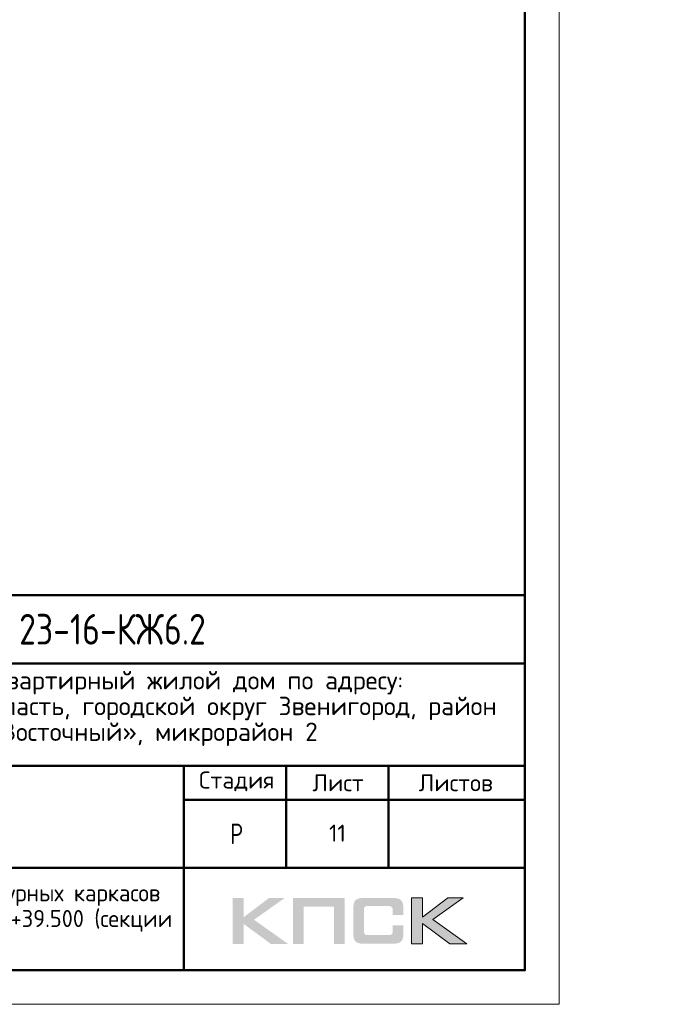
# Model space of a CAD drawing. Header units: millimetres. Extents: x 40580 to 1930067, y -240640 to 81020.
# Tile 196 of 246: x 705590 to 715116, y -240370 to -225929. Entities that reach past the tile are written whole.
import ezdxf

# ---------------------------------------------------------------- set-up
doc = ezdxf.new("R2010")
doc.units = ezdxf.units.MM
doc.layers.add('Standard', color=7, linetype='Continuous', lineweight=25)
doc.styles.add('GOST 2.304', font='isocpeur.ttf', dxfattribs={"width": 0.8})
doc.styles.add('ISOCPEUR', font='isocpeur.ttf')

msp = doc.modelspace()

# ---------------------------------------------------------------- hatches: boundary and pattern name
h = msp.add_hatch(color=256)
h.paths.add_polyline_path([(709472.2, -238813.5), (709244.7, -238813.5), (708872.7, -239093.5), (708872.7, -238813.5), (708715, -238813.5), (708715, -239485.6), (708872.7, -239485.6), (708872.7, -239190.3), (709275.1, -239485.6), (709526.8, -239485.6), (709026.2, -239130.2)])
h.paths.add_polyline_path([(709755, -238940), (710200.3, -238940), (710200.3, -239485.6), (710356.6, -239485.6), (710356.6, -238813.5), (710190, -238813.5), (709598.7, -238813.5), (709598.7, -238972.5), (709598.7, -239485.6), (709755, -239485.6)])
h.paths.add_polyline_path([(711494.8, -238810), (711337.1, -238810), (711337.1, -239482.8), (711494.8, -239482.8), (711494.8, -239186.9), (711897.2, -239482.8), (712148.9, -239482.8), (711648.3, -239126.7), (712094.3, -238810), (711867.5, -238810), (711494.8, -239090.1)])
msp.add_hatch(color=256).paths.add_polyline_path([(711205.7, -238884.7), (711203.7, -238877.1), (711200.9, -238870.9), (711197.4, -238864.6), (711194, -238858.4), (711190.5, -238853.6), (711186.4, -238848.7), (711182.2, -238843.9), (711178.1, -238839.8), (711172.5, -238836.3), (711167, -238832.1), (711160.8, -238828.7), (711153.9, -238825.9), (711147, -238823.2), (711139.3, -238820.4), (711131.7, -238818.3), (711113.8, -238814.9), (711094.4, -238812.1), (711073, -238810.7), (711049.5, -238810), (710648.4, -238810), (710624.9, -238810.7), (710604.1, -238812.1), (710584.1, -238814.9), (710566.8, -238818.3), (710558.5, -238821.1), (710550.9, -238823.2), (710544, -238825.9), (710537.8, -238829.4), (710531.5, -238832.1), (710525.3, -238836.3), (710520.5, -238839.8), (710515.6, -238843.9), (710511.5, -238848.7), (710508, -238853.6), (710503.9, -238858.4), (710500.4, -238864.6), (710497.7, -238870.9), (710494.9, -238877.8), (710492.1, -238884.7), (710490.1, -238892.3), (710486.6, -238908.9), (710483.8, -238926.9), (710481.8, -238946.9), (710481.8, -238969.1), (710481.8, -239323.1), (710481.8, -239345.2), (710483.8, -239365.3), (710486.6, -239383.9), (710490.1, -239400.5), (710492.1, -239408.1), (710494.9, -239415.1), (710497.7, -239422), (710500.4, -239428.2), (710503.9, -239433.7), (710508, -239439.3), (710511.5, -239444.1), (710515.6, -239448.9), (710520.5, -239453.1), (710526, -239456.5), (710531.5, -239460), (710537.8, -239463.5), (710544, -239466.9), (710551.6, -239469), (710558.5, -239471.8), (710566.8, -239473.8), (710584.1, -239478), (710604.1, -239480.1), (710625.6, -239482.1), (710648.4, -239482.8), (711049.5, -239482.8), (711073, -239482.1), (711094.4, -239480.7), (711113.8, -239478), (711131, -239474.5), (711139.3, -239471.8), (711147, -239469.7), (711153.9, -239466.9), (711160.8, -239463.5), (711167, -239460.7), (711172.5, -239456.5), (711178.1, -239453.1), (711182.2, -239448.9), (711186.4, -239444.8), (711190.5, -239439.3), (711194, -239434.4), (711197.4, -239428.2), (711200.9, -239422), (711203.7, -239415.7), (711205.7, -239408.1), (711208.5, -239400.5), (711212, -239383.9), (711214.7, -239366), (711216.1, -239345.2), (711216.8, -239323.1), (711216.8, -239211.8), (711059.8, -239211.8), (711059.8, -239302.3), (711059.8, -239308.6), (711059.1, -239314.8), (711057.8, -239320.3), (711056.4, -239325.9), (711054.3, -239330.7), (711052.2, -239334.8), (711049.5, -239339), (711046, -239342.5), (711042.5, -239345.9), (711038.4, -239348.7), (711033.6, -239350.8), (711028.7, -239352.8), (711023.9, -239354.2), (711017.6, -239354.9), (711011.4, -239355.6), (711005.2, -239356.3), (710681.6, -239356.3), (710676.1, -239355.6), (710671.2, -239354.9), (710667.1, -239352.8), (710662.9, -239350.8), (710658.8, -239348), (710655.3, -239345.2), (710651.9, -239341.8), (710649.1, -239337.6), (710646.3, -239333.5), (710644.3, -239329.3), (710642.2, -239324.5), (710640.8, -239319.6), (710638.7, -239310), (710638, -239300.3), (710638, -238977.4), (710638, -238971.8), (710638.7, -238966.3), (710640.1, -238961.5), (710641.5, -238956.6), (710642.9, -238952.5), (710644.9, -238949), (710647.7, -238945.5), (710650.5, -238942.1), (710653.9, -238939.3), (710657.4, -238936.6), (710661.5, -238934.5), (710665.7, -238933.1), (710670.5, -238931.7), (710675.4, -238931), (710680.9, -238930.3), (710686.4, -238930.3), (711005.2, -238930.3), (711011.4, -238930.3), (711017.6, -238931), (711023.2, -238932.4), (711028, -238933.8), (711032.9, -238935.9), (711037.7, -238937.9), (711041.8, -238941.4), (711045.3, -238944.2), (711048.8, -238948.3), (711051.5, -238952.5), (711054.3, -238956.6), (711056.4, -238961.5), (711057.8, -238966.3), (711059.1, -238971.8), (711059.8, -238978), (711059.8, -238984.3), (711059.8, -239058.3), (711216.8, -239058.3), (711216.8, -238969.1), (711216.1, -238946.9), (711214.7, -238926.9), (711212, -238908.9), (711207.8, -238892.3)])

# ---------------------------------------------------------------- linework, layer by layer
at = {"lineweight": 0}
msp.add_lwpolyline([(711337.1, -239482.8), (711337.1, -238810), (711494.8, -238810), (711494.8, -239090.1), (711867.5, -238810), (712094.3, -238810), (711648.3, -239126.7), (712148.9, -239482.8), (711897.2, -239482.8), (711494.8, -239186.9), (711494.8, -239482.8), (711337.1, -239482.8)], close=True, dxfattribs=at)
at = {"layer": 'Standard', "color": 7, "linetype": 'Continuous', "lineweight": 50, "transparency": 33554687}
for p, q in [((694499.3, -234370.4), (712999.3, -234370.4)), ((700999.3, -235370.4), (712999.3, -235370.4)), ((700999.3, -236870.4), (712999.3, -236870.4)), ((707999.3, -238370.4), (707999.3, -236870.4)), ((709499.3, -238370.4), (709499.3, -236870.4)), ((710999.3, -238370.4), (710999.3, -236870.4)), ((707999.3, -237370.4), (712999.3, -237370.4)), ((700999.3, -238370.4), (712999.3, -238370.4)), ((707999.3, -239870.4), (707999.3, -238370.4)), ((707999.3, -239870.4), (707999.3, -238370.4))]:
    msp.add_line(p, q, dxfattribs=at)
at = {"layer": 'Standard', "color": 7, "linetype": 'Continuous', "lineweight": 25, "transparency": 33554687}
for p, q in [((712999.3, -239870.4), (712999.3, -234370.4)), ((694499.3, -239870.4), (712999.3, -239870.4)), ((694499.3, -239870.4), (712999.3, -239870.4)), ((694499.3, -239870.4), (712999.3, -239870.4))]:
    msp.add_line(p, q, dxfattribs=at)
at = {"layer": 'Standard', "color": 7, "linetype": 'Continuous', "lineweight": 13, "transparency": 33554687}
msp.add_lwpolyline([(671499.3, -240370.4), (713499.3, -240370.4), (713499.3, -180970.4), (671499.3, -180970.4), (671499.3, -240370.4)], close=True, dxfattribs=at)
at = {"layer": 'Standard', "color": 7, "linetype": 'Continuous', "lineweight": 50, "transparency": 33554687}
msp.add_lwpolyline([(673499.3, -181470.4), (712999.3, -181470.4), (712999.3, -239870.4), (673499.3, -239870.4), (673499.3, -181470.4)], close=True, dxfattribs=at)

# ---------------------------------------------------------------- texts
at = {"layer": 'Standard', "color": 7, "linetype": 'Continuous', "lineweight": 50, "transparency": 33554687, "insert": (705581.8, -235095.4), "char_height": 450, "width": 3070.526, "attachment_point": 7, "style": 'GOST 2.304'}
msp.add_mtext('23-16-КЖ6.2', dxfattribs=at)
at = {"layer": 'Standard', "color": 7, "linetype": 'Continuous', "lineweight": 25, "transparency": 33554687, "attachment_point": 7, "style": 'ISOCPEUR'}
for s, insert, char_height, width in [('Многоквартирный\\~жилой\\~дом\\~по\\~адресу:\\~', (704209.3, -235825.4), 270, 5717.08), ('Московская\\~область,\\~городской\\~округ\\~Звенигород,\\~район\\~', (703003.3, -236203.4), 270, 8136.208), ('«Восточный»,\\~микрорайон\\~2', (705095.8, -236581.4), 270, 3952.828), ('Стадия', (708219.8, -237245.7), 250, 1031.116), ('Лист', (709882.9, -237245.7), 250, 782.227), ('Листов', (711442.1, -237245.7), 250, 1066.51), ('Корпус\\~2', (703887.3, -237760.4), 270, 1362.881), ('\\W0.77;Р', (708676.3, -238020.4), 300, 262.925)]:
    msp.add_mtext(s, dxfattribs=dict(at, insert=insert, char_height=char_height, width=width))
at = {"layer": 'Standard', "color": 7, "linetype": 'Continuous', "lineweight": 13, "transparency": 33554687, "insert": (710249.3, -237860.4), "char_height": 250, "width": 328.125, "attachment_point": 5, "style": 'ISOCPEUR'}
msp.add_mtext('\\A1;{\\fISOCPEUR|i0|b0;\\H250.000000;\\W1.000000;\\C7;11}\\P', dxfattribs=at)
at = {"layer": 'Standard', "color": 7, "linetype": 'Continuous', "lineweight": 25, "transparency": 33554687, "insert": (704499.3, -238610.2), "char_height": 250, "width": 7000, "attachment_point": 2, "line_spacing_factor": 0.903614, "style": 'ISOCPEUR'}
msp.add_mtext('{\\W0.9524;Схема расположения арматурных каркасов}\\P{\\W0.9524;плиты перекрытия на отм. +39.500 (секции 3, 4)}', dxfattribs=at)

doc.saveas('drawing.dxf')
